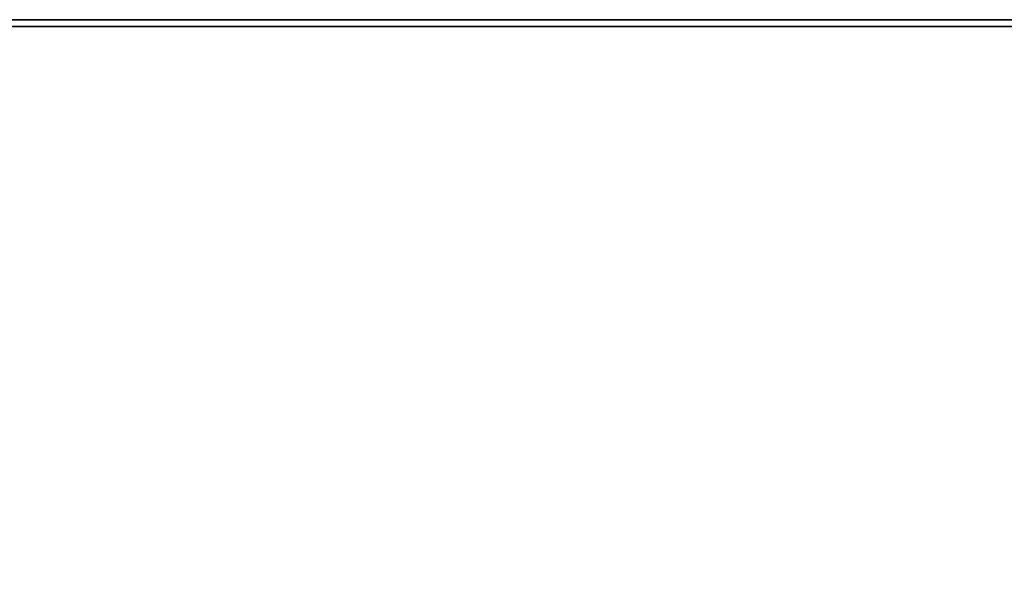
# Model space of a CAD drawing. Header units: inches. Extents: x 18783 to 19393, y 13900 to 14269.
# Tile 168 of 256: x 19290.72 to 19296.42, y 14042.8 to 14046. Entities that reach past the tile are written whole.
import ezdxf

# ---------------------------------------------------------------- set-up
doc = ezdxf.new("R2010")
doc.units = ezdxf.units.IN
doc.header["$LTSCALE"] = 96
doc.header["$MEASUREMENT"] = 0
doc.layers.add('A-FURN-3-TABLE-EDGE', color=35, linetype='Continuous')
doc.layers.add('A-FURN-3-TABLE-TOP', color=33, linetype='Continuous')

# ---------------------------------------------------------------- blocks, each defined once
blk = doc.blocks.new('TARA-3070-LJSHE-3D-3')
at = {"layer": 'A-FURN-3-TABLE-EDGE'}
for points in [[(70.96, 31.382, 27.75), (71, 31.382, 27.79), (71, 1.82, 27.79), (70.96, 1.86, 27.75)], [(70.96, 1.86, 29), (71, 1.82, 28.96), (71, 31.382, 28.96), (70.96, 31.382, 29)]]:
    blk.add_3dface(points, dxfattribs=at)
at = {"layer": 'A-FURN-3-TABLE-EDGE', "invisible_edges": 4}
blk.add_3dface([(71, 1.82, 28.96), (71, 1.82, 27.79), (71, 31.382, 27.79), (71, 31.382, 28.96)], dxfattribs=at)
at = {"layer": 'A-FURN-3-TABLE-TOP', "invisible_edges": 12}
for points in [[(1.04, 1.86, 29), (70.96, 1.86, 29), (70.96, 31.382, 29), (1.04, 31.382, 29)], [(70.96, 31.382, 27.75), (70.96, 1.86, 27.75), (1.04, 1.86, 27.75), (1.04, 31.382, 27.75)]]:
    blk.add_3dface(points, dxfattribs=at)

msp = doc.modelspace()

# ---------------------------------------------------------------- block references
at = {"rotation": 90}
msp.add_blockref('TARA-3070-LJSHE-3D-3', (19305.2418, 13974.9985), dxfattribs=at)

doc.saveas('drawing.dxf')
